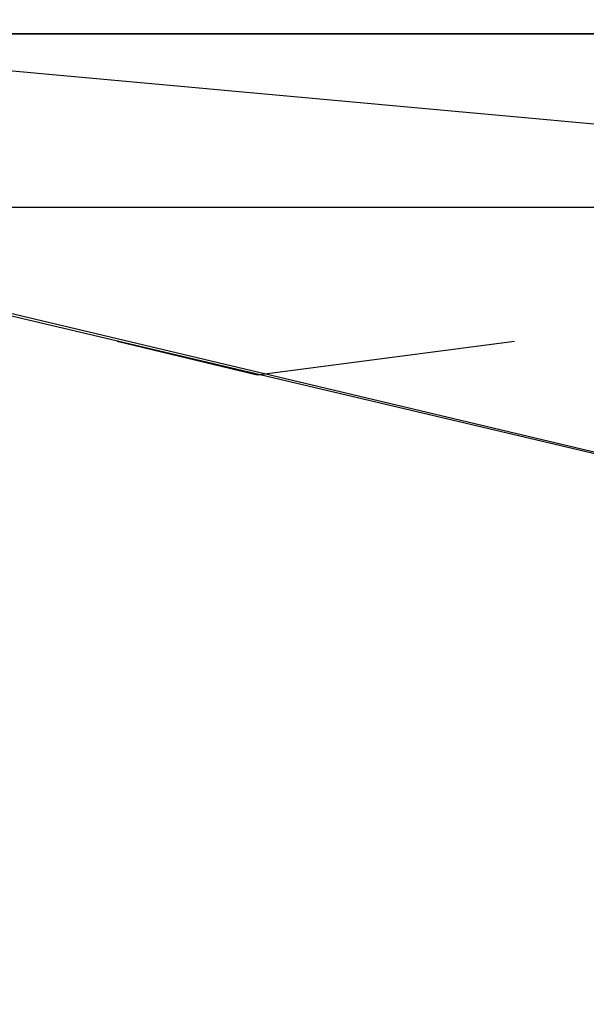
# Model space of a CAD drawing. Header units: feet. Extents: x -79 to 198, y -22 to 181.
# Tile 27 of 256: x 73.94 to 75.29, y 15.92 to 18.26. Entities that reach past the tile are written whole.
import ezdxf

# ---------------------------------------------------------------- set-up
doc = ezdxf.new("R2010")
doc.units = ezdxf.units.FT
doc.layers.add('A-LINEA', color=7, linetype='CONTINUOUS')
doc.layers.add('A-MURO-CONCRETO', color=8, linetype='CONTINUOUS')

msp = doc.modelspace()

# ---------------------------------------------------------------- linework, layer by layer
at = {"layer": 'A-LINEA'}
for p, q in [((74.5067, 17.4178), (74.1733, 17.4978)), ((75.12, 17.4978), (74.5067, 17.4178))]:
    msp.add_line(p, q, dxfattribs=at)
for points in [[(126.2667, 36.6311), (119.2267, 38.2978), (119.16, 37.9644), (109.12, 40.3378), (105.48, 24.9378), (96.3733, 27.2578), (96.2667, 26.7644), (92.6933, 27.6178), (92.1333, 25.2311), (89.6, 14.5378), (77.3867, 17.4311), (77.2267, 16.7778), (73.6667, 17.6178), (72.7067, 13.6044), (71.9067, 10.1778)], [(77.5733, 18.2311), (77.2267, 16.7778), (72.8533, 17.8178), (73.2, 19.2711), (77.5733, 18.2311)]]:
    msp.add_lwpolyline(points, dxfattribs=at)
at = {"layer": 'A-MURO-CONCRETO'}
for points in [[(73.2, 19.2711), (77.5733, 18.2311), (72.9467, 18.2311), (73.2, 19.2711), (73.2, 19.2711)], [(72.9467, 18.2311), (72.8533, 17.8178), (77.48, 17.8178), (72.9467, 18.2311)], [(72.9467, 18.2311), (77.5733, 18.2311), (77.48, 17.8178), (72.9467, 18.2311), (72.9467, 18.2311)], [(72.8533, 17.8178), (77.48, 17.8178), (77.2267, 16.7778), (72.8533, 17.8178), (72.8533, 17.8178)]]:
    msp.add_lwpolyline(points, dxfattribs=at)

doc.saveas('drawing.dxf')
